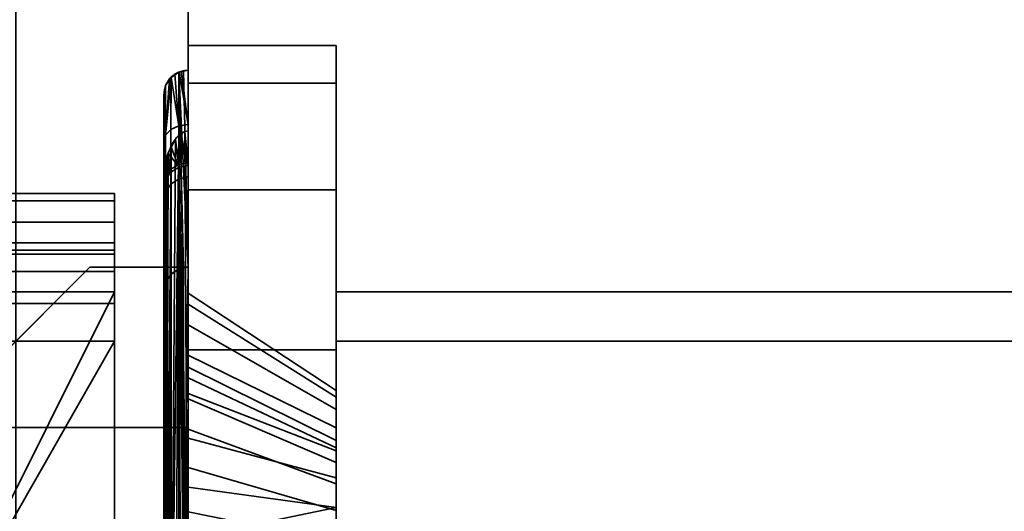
# Model space of a CAD drawing. Header units: millimetres. Extents: x -587 to 3688, y -115 to 120.
# Tile 87 of 246: x -412 to -392, y -28 to -18. Entities that reach past the tile are written whole.
import ezdxf

# ---------------------------------------------------------------- set-up
doc = ezdxf.new("R2010")
doc.units = ezdxf.units.MM
doc.layers.add('151', color=7, linetype='Continuous', true_color=0xffffff)

# ---------------------------------------------------------------- blocks, each defined once
blk = doc.blocks.new('UG_SURFACE_001')
at = {"layer": '151', "color": 252, "linetype": 'Continuous', "lineweight": 35}
for points in [[(587.5, -40, 2198), (587.5, 110, 2198), (-587.5, 110, 2198), (-587.5, -40, 2198)], [(-437.5, -40, 2048), (-437.5, 110, 2048), (437.5, 110, 2048), (437.5, -40, 2048)]]:
    blk.add_3dface(points, dxfattribs=at)
blk = doc.blocks.new('UG_SURFACE_008')
at = {"layer": '151', "color": 252, "linetype": 'Continuous', "lineweight": 35}
for points in [[(-406, -19, 1192), (-406, -19, 977), (-409, -19, 977), (-409, -19, 1092.25)], [(-409, -19, 1092.25), (-409, -19, 1192), (-406, -19, 1192)], [(-409, -19, 977), (-406, -19, 977), (-406, -19.761, 973.173), (-409, -19.761, 973.173)], [(-409, -19.761, 1195.827), (-406, -19.761, 1195.827), (-406, -19, 1192), (-409, -19, 1192)], [(-409, -26.784, 1009.654), (-409, -19, 977), (-409, -24.027, 980.523), (-409, -24.67, 982.5)], [(-409, -19, 977), (-409, -24.245, 978.455), (-409, -24.027, 980.523)], [(-409, -26.75, 1032), (-409, -19, 977), (-409, -25.527, 1013.523)], [(-409, -19, 977), (-409, -26.784, 1009.654), (-409, -25.745, 1011.455)], [(-409, -25.284, 976.654), (-409, -24.245, 978.455), (-409, -19, 977), (-409, -19.761, 973.173)], [(-409, -25.745, 1011.455), (-409, -25.527, 1013.523), (-409, -19, 977)], [(-409, -35.25, 1092.25), (-409, -19, 1092.25), (-409, -26.75, 1067), (-409, -35, 1067)], [(-409, -19.761, 1195.827), (-409, -19, 1192), (-409, -24.027, 1189.523), (-409, -24.67, 1191.5)], [(-409, -19, 1192), (-409, -32.5, 1148.5), (-409, -25.284, 1185.654), (-409, -24.245, 1187.455)], [(-409, -24.245, 1187.455), (-409, -24.027, 1189.523), (-409, -19, 1192)], [(-409, -19, 1192), (-409, -23.5, 1145), (-409, -32.5, 1145), (-409, -32.5, 1148.5)], [(-409, -19, 1192), (-409, -19, 1092.25), (-409, -23.5, 1121), (-409, -23.5, 1145)], [(-409, -19, 1092.25), (-409, -35.25, 1092.25), (-409, -35.25, 1117.5), (-409, -32.5, 1117.5)], [(-409, -32.5, 1117.5), (-409, -32.5, 1121), (-409, -23.5, 1121), (-409, -19, 1092.25)], [(-409, -26.75, 1032), (-409, -26.75, 1067), (-409, -19, 1092.25), (-409, -19, 977)], [(-406, -24, 1167.5), (-406, -19, 1192), (-406, -26.133, 1188.069), (-406, -26.76, 1186.983)], [(-406, -19, 977), (-406, -24, 1002.5), (-406, -26.39, 981.507), (-406, -26.002, 980.315)], [(-406, -19, 977), (-406, -24, 1058.875), (-406, -24, 1033.975)], [(-406, -19, 1192), (-406, -26.002, 1189.315), (-406, -26.133, 1188.069)], [(-406, -26.002, 980.315), (-406, -26.133, 979.069), (-406, -19, 977)], [(-406, -19, 977), (-406, -19, 1192), (-406, -24, 1091.25), (-406, -24, 1058.875)], [(-406, -19, 1192), (-406, -24, 1110.1), (-406, -24, 1091.25)], [(-406, -19, 1192), (-406, -19.761, 1195.827), (-406, -26.39, 1190.507), (-406, -26.002, 1189.315)], [(-406, -26.133, 979.069), (-406, -26.76, 977.983), (-406, -19.761, 973.173), (-406, -19, 977)], [(-406, -19, 1192), (-406, -24, 1128.75), (-406, -24, 1110.1)], [(-406, -19, 1192), (-406, -24, 1167.5), (-406, -24, 1128.75)], [(-406, -24, 1033.975), (-406, -24, 1013.575), (-406, -19, 977)], [(-406, -24, 1013.575), (-406, -24, 1002.5), (-406, -19, 977)], [(-409, -19.761, 973.173), (-406, -19.761, 973.173), (-406, -21.929, 969.929), (-409, -21.929, 969.929)], [(-409, -21.929, 1199.071), (-406, -21.929, 1199.071), (-406, -19.761, 1195.827), (-409, -19.761, 1195.827)], [(-409, -26.966, 975.432), (-409, -25.284, 976.654), (-409, -19.761, 973.173), (-409, -21.929, 969.929)], [(-409, -21.929, 1199.071), (-409, -19.761, 1195.827), (-409, -24.67, 1191.5), (-409, -26.061, 1193.045)], [(-406, -21.929, 969.929), (-406, -19.761, 973.173), (-406, -26.76, 977.983), (-406, -27.774, 977.246)], [(-406, -27.228, 1191.439), (-406, -26.39, 1190.507), (-406, -19.761, 1195.827), (-406, -21.929, 1199.071)], [(-409, -21.929, 969.929), (-406, -21.929, 969.929), (-406, -25.173, 967.761), (-409, -25.173, 967.761)], [(-409, -25.173, 1201.239), (-406, -25.173, 1201.239), (-406, -21.929, 1199.071), (-409, -21.929, 1199.071)], [(-409, -21.929, 969.929), (-409, -25.173, 967.761), (-409, -26.966, 975.432)], [(-409, -25.173, 1201.239), (-409, -21.929, 1199.071), (-409, -26.061, 1193.045), (-409, -27.96, 1193.891)], [(-406, -27.774, 977.246), (-406, -25.173, 967.761), (-406, -21.929, 969.929)], [(-406, -21.929, 1199.071), (-406, -25.173, 1201.239), (-406, -28.373, 1191.948), (-406, -27.228, 1191.439)], [(-420, -32.5, 1121), (-411, -23.5, 1121), (-409, -23.5, 1121), (-409, -32.5, 1121)], [(-411, -23.5, 1145), (-420, -32.5, 1145), (-409, -32.5, 1145), (-409, -23.5, 1145)], [(-420, -32.5, 1145), (-411, -23.5, 1145), (-411, -23.5, 1121), (-420, -32.5, 1121)], [(-411, -23.5, 1121), (-411, -23.5, 1145), (-409, -23.5, 1145), (-409, -23.5, 1121)], [(-406, -26.133, 1188.069), (-406, -26.002, 1189.315), (-409, -24.027, 1189.523), (-409, -24.245, 1187.455)], [(-406, -26.002, 1189.315), (-406, -26.39, 1190.507), (-409, -24.67, 1191.5), (-409, -24.027, 1189.523)], [(-406, -26.133, 979.069), (-406, -26.002, 980.315), (-409, -24.027, 980.523), (-409, -24.245, 978.455)], [(-406, -26.002, 980.315), (-406, -26.39, 981.507), (-409, -24.67, 982.5), (-409, -24.027, 980.523)], [(-356.025, -24, 1167.5), (-406, -24, 1167.5), (-406, -37, 1167.5), (-324, -37, 1167.5)], [(-324, -37, 1002.5), (-406, -37, 1002.5), (-406, -24, 1002.5), (-356.025, -24, 1002.5)], [(-406, -26.76, 1186.983), (-406, -27.774, 1186.246), (-406, -24, 1167.5)], [(-406, -24, 1002.5), (-406, -27.228, 982.439), (-406, -26.39, 981.507)], [(-406, -24, 1002.5), (-406, -37, 1002.5), (-406, -29.627, 982.948), (-406, -28.373, 982.948)], [(-406, -28.373, 982.948), (-406, -27.228, 982.439), (-406, -24, 1002.5)], [(-406, -37, 1167.5), (-406, -24, 1167.5), (-406, -27.774, 1186.246), (-406, -29, 1185.986)], [(-406, -24, 1091.25), (-406, -24, 1110.1), (-366.68, -24, 1104.387), (-366.519, -24, 1102.857)], [(-406, -24, 1110.1), (-365.175, -24, 1106.993), (-366.204, -24, 1105.85)], [(-366.204, -24, 1105.85), (-366.68, -24, 1104.387), (-406, -24, 1110.1)], [(-406, -24, 1110.1), (-356.025, -24, 1110.1), (-362.231, -24, 1107.619), (-363.769, -24, 1107.619)], [(-406, -24, 1091.25), (-365.75, -24, 1101.524), (-364.505, -24, 1100.62)], [(-363.769, -24, 1107.619), (-365.175, -24, 1106.993), (-406, -24, 1110.1)], [(-366.519, -24, 1102.857), (-365.75, -24, 1101.524), (-406, -24, 1091.25)], [(-364.505, -24, 1100.62), (-363, -24, 1100.3), (-356.025, -24, 1091.25), (-406, -24, 1091.25)], [(-406, -24, 1013.575), (-406, -24, 1033.975), (-366.68, -24, 1023.887), (-366.519, -24, 1022.357)], [(-406, -24, 1033.975), (-365.175, -24, 1026.493), (-366.204, -24, 1025.35)], [(-366.204, -24, 1025.35), (-366.68, -24, 1023.887), (-406, -24, 1033.975)], [(-406, -24, 1013.575), (-365.75, -24, 1021.024), (-364.505, -24, 1020.12)], [(-363.769, -24, 1027.119), (-365.175, -24, 1026.493), (-406, -24, 1033.975), (-356.025, -24, 1033.975)], [(-366.519, -24, 1022.357), (-365.75, -24, 1021.024), (-406, -24, 1013.575)], [(-364.505, -24, 1020.12), (-363, -24, 1019.8), (-356.025, -24, 1013.575), (-406, -24, 1013.575)], [(-406, -24, 1002.5), (-406, -24, 1013.575), (-356.025, -24, 1013.575), (-356.025, -24, 1002.5)], [(-406, -24, 1033.975), (-406, -24, 1058.875), (-356.025, -24, 1058.875), (-356.025, -24, 1033.975)], [(-406, -24, 1058.875), (-406, -24, 1091.25), (-356.025, -24, 1091.25), (-356.025, -24, 1058.875)], [(-406, -24, 1110.1), (-406, -24, 1128.75), (-356.025, -24, 1128.75), (-356.025, -24, 1110.1)], [(-406, -24, 1128.75), (-406, -24, 1167.5), (-356.025, -24, 1167.5), (-356.025, -24, 1128.75)], [(-406, -26.76, 1186.983), (-406, -26.133, 1188.069), (-409, -24.245, 1187.455), (-409, -25.284, 1185.654)], [(-406, -26.76, 977.983), (-406, -26.133, 979.069), (-409, -24.245, 978.455), (-409, -25.284, 976.654)], [(-406, -26.39, 1190.507), (-406, -27.228, 1191.439), (-409, -26.061, 1193.045), (-409, -24.67, 1191.5)], [(-406, -26.39, 981.507), (-406, -27.228, 982.439), (-409, -26.061, 984.045), (-409, -24.67, 982.5)], [(-409, -24.67, 982.5), (-409, -26.061, 984.045), (-409, -26.784, 1009.654)], [(-409, -25.173, 967.761), (-406, -25.173, 967.761), (-406, -29, 967), (-409, -29, 967)], [(-409, -29, 1202), (-406, -29, 1202), (-406, -25.173, 1201.239), (-409, -25.173, 1201.239)], [(-409, -25.173, 967.761), (-409, -29, 967), (-409, -29, 975), (-409, -26.966, 975.432)], [(-409, -27.96, 1193.891), (-409, -29, 1194), (-409, -29, 1202), (-409, -25.173, 1201.239)], [(-356.025, -25, 1003.5), (-406, -25, 1003.5), (-406, -37, 1003.5), (-356.025, -37, 1003.5)], [(-356.025, -37, 1166.5), (-406, -37, 1166.5), (-406, -25, 1166.5), (-356.025, -25, 1166.5)], [(-406, -25, 1033.975), (-406, -29.771, 1016.428), (-406, -28.44, 1015.835)], [(-406, -28.44, 1015.835), (-406, -27.465, 1014.752), (-406, -25, 1033.975)], [(-406, -37, 1033.975), (-406, -31.229, 1016.428), (-406, -29.771, 1016.428), (-406, -25, 1033.975)], [(-406, -37, 1126.75), (-406, -37, 1108.1), (-406, -25, 1110.1), (-406, -25, 1128.75)], [(-406, -25, 1091.25), (-406, -25, 1110.1), (-406, -37, 1108.1), (-406, -37, 1099.9)], [(-406, -25, 1003.5), (-406, -25, 1013.575), (-406, -27.167, 1011.917), (-406, -27.896, 1010.655)], [(-406, -27.465, 1014.752), (-406, -27.015, 1013.366), (-406, -25, 1013.575), (-406, -25, 1033.975)], [(-406, -25, 1033.975), (-406, -25, 1058.875), (-406, -37, 1033.975)], [(-406, -37, 1099.9), (-406, -37, 1093.25), (-406, -25, 1091.25)], [(-406, -27.015, 1013.366), (-406, -27.167, 1011.917), (-406, -25, 1013.575)], [(-406, -25, 1128.75), (-406, -25, 1166.5), (-406, -37, 1166.5), (-406, -37, 1126.75)], [(-406, -25, 1058.875), (-406, -25, 1091.25), (-406, -37, 1093.25), (-406, -37, 1033.975)], [(-406, -37, 1003.5), (-406, -25, 1003.5), (-406, -30.5, 1009.496), (-406, -31.925, 1009.799)], [(-406, -27.896, 1010.655), (-406, -29.075, 1009.799), (-406, -25, 1003.5)], [(-406, -29.075, 1009.799), (-406, -30.5, 1009.496), (-406, -25, 1003.5)], [(-356.025, -25, 1110.1), (-406, -25, 1110.1), (-363.769, -25, 1107.619), (-362.231, -25, 1107.619)], [(-406, -25, 1110.1), (-365.175, -25, 1106.993), (-363.769, -25, 1107.619)], [(-406, -25, 1110.1), (-366.68, -25, 1104.387), (-366.204, -25, 1105.85)], [(-406, -25, 1091.25), (-365.75, -25, 1101.524), (-366.519, -25, 1102.857)], [(-366.519, -25, 1102.857), (-366.68, -25, 1104.387), (-406, -25, 1110.1), (-406, -25, 1091.25)], [(-366.204, -25, 1105.85), (-365.175, -25, 1106.993), (-406, -25, 1110.1)], [(-406, -25, 1091.25), (-356.025, -25, 1091.25), (-363, -25, 1100.3), (-364.505, -25, 1100.62)], [(-364.505, -25, 1100.62), (-365.75, -25, 1101.524), (-406, -25, 1091.25)], [(-356.025, -25, 1033.975), (-406, -25, 1033.975), (-365.175, -25, 1026.493), (-363.769, -25, 1027.119)], [(-406, -25, 1033.975), (-366.68, -25, 1023.887), (-366.204, -25, 1025.35)], [(-406, -25, 1013.575), (-365.75, -25, 1021.024), (-366.519, -25, 1022.357)], [(-366.519, -25, 1022.357), (-366.68, -25, 1023.887), (-406, -25, 1033.975), (-406, -25, 1013.575)], [(-366.204, -25, 1025.35), (-365.175, -25, 1026.493), (-406, -25, 1033.975)], [(-406, -25, 1013.575), (-356.025, -25, 1013.575), (-363, -25, 1019.8), (-364.505, -25, 1020.12)], [(-364.505, -25, 1020.12), (-365.75, -25, 1021.024), (-406, -25, 1013.575)], [(-356.025, -25, 1003.5), (-356.025, -25, 1013.575), (-406, -25, 1013.575), (-406, -25, 1003.5)], [(-356.025, -25, 1033.975), (-356.025, -25, 1058.875), (-406, -25, 1058.875), (-406, -25, 1033.975)], [(-356.025, -25, 1058.875), (-356.025, -25, 1091.25), (-406, -25, 1091.25), (-406, -25, 1058.875)], [(-356.025, -25, 1110.1), (-356.025, -25, 1128.75), (-406, -25, 1128.75), (-406, -25, 1110.1)], [(-356.025, -25, 1128.75), (-356.025, -25, 1166.5), (-406, -25, 1166.5), (-406, -25, 1128.75)], [(-406, -29.627, 1191.948), (-406, -28.373, 1191.948), (-406, -25.173, 1201.239), (-406, -29, 1202)], [(-406, -27.774, 977.246), (-406, -29, 976.986), (-406, -29, 967), (-406, -25.173, 967.761)], [(-406, -27.774, 1186.246), (-406, -26.76, 1186.983), (-409, -25.284, 1185.654), (-409, -26.966, 1184.432)], [(-406, -27.774, 977.246), (-406, -26.76, 977.983), (-409, -25.284, 976.654), (-409, -26.966, 975.432)], [(-409, -26.966, 1184.432), (-409, -25.284, 1185.654), (-409, -32.5, 1148.5)], [(-406, -27.167, 1011.917), (-406, -27.015, 1013.366), (-409, -25.527, 1013.523), (-409, -25.745, 1011.455)], [(-406, -27.015, 1013.366), (-406, -27.465, 1014.752), (-409, -26.17, 1015.5), (-409, -25.527, 1013.523)], [(-409, -25.527, 1013.523), (-409, -26.17, 1015.5), (-409, -26.75, 1032)], [(-406, -27.896, 1010.655), (-406, -27.167, 1011.917), (-409, -25.745, 1011.455), (-409, -26.784, 1009.654)], [(-406, -27.228, 1191.439), (-406, -28.373, 1191.948), (-409, -27.96, 1193.891), (-409, -26.061, 1193.045)], [(-406, -27.228, 982.439), (-406, -28.373, 982.948), (-409, -27.96, 984.891), (-409, -26.061, 984.045)], [(-409, -26.784, 1009.654), (-409, -26.061, 984.045), (-409, -27.96, 984.891)], [(-406, -27.465, 1014.752), (-406, -28.44, 1015.835), (-409, -27.561, 1017.045), (-409, -26.17, 1015.5)], [(-409, -26.75, 1032), (-409, -26.17, 1015.5), (-409, -27.561, 1017.045)], [(-409, -26.75, 1032), (-424, -26.75, 1032), (-424, -26.75, 1067), (-409, -26.75, 1067)], [(-409, -35, 1032), (-424, -35, 1032), (-424, -26.75, 1032), (-409, -26.75, 1032)], [(-409, -26.75, 1067), (-424, -26.75, 1067), (-424, -35, 1067), (-409, -35, 1067)], [(-409, -26.75, 1032), (-409, -29.46, 1017.891), (-409, -30.5, 1018)], [(-409, -30.5, 1018), (-409, -31.54, 1017.891), (-409, -35, 1032), (-409, -26.75, 1032)], [(-409, -26.75, 1032), (-409, -27.561, 1017.045), (-409, -29.46, 1017.891)], [(-406, -29.075, 1009.799), (-406, -27.896, 1010.655), (-409, -26.784, 1009.654), (-409, -28.466, 1008.432)], [(-409, -27.96, 984.891), (-409, -29, 985), (-409, -28.466, 1008.432), (-409, -26.784, 1009.654)], [(-406, -29, 1185.986), (-406, -27.774, 1186.246), (-409, -26.966, 1184.432), (-409, -29, 1184)], [(-406, -29, 976.986), (-406, -27.774, 977.246), (-409, -26.966, 975.432), (-409, -29, 975)], [(-409, -29, 1184), (-409, -26.966, 1184.432), (-409, -32.5, 1148.5)], [(-406, -28.44, 1015.835), (-406, -29.771, 1016.428), (-409, -29.46, 1017.891), (-409, -27.561, 1017.045)], [(-409, -29, 1194), (-409, -27.96, 1193.891), (-406, -28.373, 1191.948)], [(-409, -29, 985), (-409, -27.96, 984.891), (-406, -28.373, 982.948)], [(-406, -28.373, 1191.948), (-406, -29.627, 1191.948), (-409, -29, 1194)], [(-406, -28.373, 982.948), (-406, -29.627, 982.948), (-409, -29, 985)]]:
    blk.add_3dface(points, dxfattribs=at)
blk = doc.blocks.new('UG_SURFACE_009')
at = {"layer": '151', "color": 43, "linetype": 'Continuous', "lineweight": 35}
for points in [[(-409, 0, 2017), (-409, -49, 2017), (409, -49, 2017), (409, 0, 2017)], [(-409, 0, 2017), (-409, 0, 2), (-409, -19.5, 23.5), (-409, -19.5, 24.884)], [(-409, -49, 2017), (-409, 0, 2017), (-409, -20.732, 30.5), (-409, -33.268, 30.5)], [(-409, -20.732, 30.5), (-409, 0, 2017), (-409, -19.5, 24.884)], [(-409, -19.5, 23.5), (-409, 0, 2), (-409, -2), (-409, -23.5, 12.5)], [(-409, -47), (-409, -2), (409, -2), (409, -47)], [(-409, -2), (-409, -47), (-409, -30.5, 12.5), (-409, -23.5, 12.5)], [(-409.191, -19.538, 23.538), (-409.191, -23.538, 23.538), (-409.354, -23.646, 23.646), (-409.354, -19.646, 23.646)], [(-409.191, -19.538, 23.538), (-409.351, -19.65, 24.785), (-409.274, -19.582, 24.83)], [(-409.191, -20.628, 25.579), (-409.274, -19.582, 24.83), (-409.351, -19.65, 24.785)], [(-409.274, -19.582, 24.83), (-409.189, -19.542, 24.856), (-409.191, -19.538, 23.538)], [(-409.191, -20.628, 25.579), (-409.189, -19.542, 24.856), (-409.274, -19.582, 24.83)], [(-409.191, -19.538, 23.538), (-409.098, -19.51, 23.51), (-409, -23.5, 23.5)], [(-409, -23.5, 23.5), (-409.098, -23.51, 23.51), (-409.191, -19.538, 23.538)], [(-409.098, -23.51, 23.51), (-409.191, -23.538, 23.538), (-409.191, -19.538, 23.538)], [(-409.191, -20.628, 25.579), (-409.189, -19.542, 24.856), (-409.189, -19.542, 24.856)], [(-409.189, -19.542, 24.856), (-409.191, -20.628, 25.579), (-409, -20.602, 25.606)], [(-409, -19.5, 23.5), (-409.189, -19.542, 24.856), (-409.145, -19.522, 24.87)], [(-409.189, -19.542, 24.856), (-409, -19.5, 23.5), (-409.098, -19.51, 23.51)], [(-409, -20.602, 25.606), (-409.145, -19.522, 24.87), (-409.189, -19.542, 24.856)], [(-409.145, -19.522, 24.87), (-409, -19.5, 24.884), (-409, -19.5, 23.5)], [(-409, -20.602, 25.606), (-409, -19.5, 24.884), (-409.145, -19.522, 24.87)], [(-409.098, -19.51, 23.51), (-409, -19.5, 23.5), (-409, -23.5, 23.5)], [(-409, -21.43, 29.383), (-409, -19.5, 24.884), (-409, -20.602, 25.606)], [(-409, -23.5, 12.5), (-409, -23.5, 23.5), (-409, -19.5, 23.5)], [(-409, -21.43, 29.383), (-409, -20.732, 30.5), (-409, -19.5, 24.884)], [(-409.354, -19.646, 23.646), (-409.354, -23.646, 23.646), (-409.462, -23.809, 23.809), (-409.462, -19.809, 23.809)], [(-409.462, -20.816, 25.384), (-409.351, -19.65, 24.785), (-409.382, -19.677, 24.767)], [(-409.351, -19.65, 24.785), (-409.462, -20.816, 25.384), (-409.354, -20.703, 25.501)], [(-409.382, -19.677, 24.767), (-409.461, -19.809, 24.683), (-409.462, -20.816, 25.384)], [(-409.354, -19.646, 23.646), (-409.461, -19.809, 24.683), (-409.382, -19.677, 24.767)], [(-409.382, -19.677, 24.767), (-409.351, -19.65, 24.785), (-409.354, -19.646, 23.646)], [(-409.354, -20.703, 25.501), (-409.351, -19.65, 24.785), (-409.351, -19.65, 24.785)], [(-409.351, -19.65, 24.785), (-409.354, -20.703, 25.501), (-409.191, -20.628, 25.579)], [(-409.462, -19.809, 23.809), (-409.462, -23.809, 23.809), (-409.5, -24, 24), (-409.5, -20, 24)], [(-409.462, -19.809, 23.809), (-409.5, -19.996, 24.567), (-409.464, -19.815, 24.68)], [(-409.5, -19.996, 24.567), (-409.462, -19.809, 23.809), (-409.5, -20, 24)], [(-409.464, -19.815, 24.68), (-409.5, -19.996, 24.567), (-409.462, -20.816, 25.384)], [(-409.5, -20, 24), (-409.5, -20, 24.565), (-409.5, -19.996, 24.567)], [(-409.462, -20.816, 25.384), (-409.5, -19.996, 24.567), (-409.5, -20, 24.565)], [(-409.464, -19.815, 24.68), (-409.461, -19.809, 24.683), (-409.462, -19.809, 23.809)], [(-409.462, -20.816, 25.384), (-409.461, -19.809, 24.683), (-409.464, -19.815, 24.68)], [(-409.462, -20.816, 25.384), (-409.461, -19.809, 24.683), (-409.461, -19.809, 24.683)], [(-409.5, -20.949, 25.247), (-409.5, -20, 24.565), (-409.5, -20, 24), (-409.5, -24, 24)], [(-409.5, -20, 24.565), (-409.5, -20.949, 25.247), (-409.462, -20.816, 25.384)], [(-409.462, -20.816, 25.384), (-409.462, -21.658, 26.598), (-409.354, -21.509, 26.663), (-409.354, -20.703, 25.501)], [(-409.354, -20.703, 25.501), (-409.354, -21.509, 26.663), (-409.191, -21.41, 26.706), (-409.191, -20.628, 25.579)], [(-409.191, -20.628, 25.579), (-409.191, -21.41, 26.706), (-409, -21.375, 26.721), (-409, -20.602, 25.606)], [(-409.155, -20.788, 30.475), (-409.19, -20.824, 30.459), (-409, -33.268, 30.5)], [(-409.19, -20.824, 30.459), (-409.155, -20.788, 30.475), (-409, -21.43, 29.383)], [(-409.074, -20.745, 30.495), (-409.155, -20.788, 30.475), (-409, -33.268, 30.5)], [(-409, -21.43, 29.383), (-409.155, -20.788, 30.475), (-409.074, -20.745, 30.495)], [(-409, -33.268, 30.5), (-409, -20.732, 30.5), (-409.074, -20.745, 30.495)], [(-409.074, -20.745, 30.495), (-409, -20.732, 30.5), (-409, -21.43, 29.383)], [(-409, -20.602, 25.606), (-409, -21.375, 26.721), (-409, -21.666, 28.047), (-409, -21.43, 29.383)], [(-409.5, -20.949, 25.247), (-409.5, -21.833, 26.521), (-409.462, -21.658, 26.598), (-409.462, -20.816, 25.384)], [(-409.5, -24, 24), (-409.5, -30, 24), (-409.5, -21.833, 26.521), (-409.5, -20.949, 25.247)], [(-409.263, -20.898, 30.425), (-409.347, -21.06, 30.347), (-409.347, -32.94, 30.347), (-409.346, -32.941, 30.347)], [(-409.191, -21.466, 29.397), (-409.347, -21.06, 30.347), (-409.263, -20.898, 30.425)], [(-409.19, -20.824, 30.459), (-409.346, -32.941, 30.347), (-409.263, -33.102, 30.425)], [(-409.346, -32.941, 30.347), (-409.19, -20.824, 30.459), (-409.263, -20.898, 30.425)], [(-409.263, -33.102, 30.425), (-409.19, -33.176, 30.459), (-409.19, -20.824, 30.459)], [(-409.263, -20.898, 30.425), (-409.19, -20.824, 30.459), (-409.191, -21.466, 29.397)], [(-409, -21.43, 29.383), (-409.191, -21.466, 29.397), (-409.19, -20.824, 30.459)], [(-409.19, -20.824, 30.459), (-409.19, -20.824, 30.459), (-409.191, -21.466, 29.397)], [(-409.19, -20.824, 30.459), (-409.155, -33.212, 30.475), (-409.074, -33.255, 30.495)], [(-409.19, -20.824, 30.459), (-409.19, -33.176, 30.459), (-409.155, -33.212, 30.475)], [(-409.074, -33.255, 30.495), (-409, -33.268, 30.5), (-409.19, -20.824, 30.459)], [(-409.347, -21.06, 30.347), (-409.441, -32.638, 30.186), (-409.407, -32.825, 30.29)], [(-409.441, -32.638, 30.186), (-409.347, -21.06, 30.347), (-409.407, -21.175, 30.29)], [(-409.407, -21.175, 30.29), (-409.441, -21.362, 30.186), (-409.441, -32.638, 30.186)], [(-409.441, -21.362, 30.186), (-409.407, -21.175, 30.29), (-409.354, -21.567, 29.436)], [(-409.407, -32.825, 30.29), (-409.347, -32.94, 30.347), (-409.347, -21.06, 30.347)], [(-409.407, -21.175, 30.29), (-409.347, -21.06, 30.347), (-409.191, -21.466, 29.397)], [(-409.191, -21.466, 29.397), (-409.354, -21.567, 29.436), (-409.407, -21.175, 30.29)], [(-409.441, -32.634, 30.184), (-409.441, -21.366, 30.184), (-409.5, -21.693, 30.002)], [(-409.5, -21.693, 30.002), (-409.441, -21.366, 30.184), (-409.462, -21.718, 29.494)], [(-409.354, -21.567, 29.436), (-409.462, -21.718, 29.494), (-409.441, -21.362, 30.186)], [(-409.441, -21.366, 30.184), (-409.441, -21.362, 30.186), (-409.462, -21.718, 29.494)], [(-409.441, -21.362, 30.186), (-409.441, -21.366, 30.184), (-409.441, -32.634, 30.184), (-409.441, -32.638, 30.186)], [(-409.191, -21.41, 26.706), (-409.191, -21.704, 28.046), (-409, -21.666, 28.047), (-409, -21.375, 26.721)], [(-409.462, -21.658, 26.598), (-409.462, -21.974, 28.04), (-409.354, -21.812, 28.044), (-409.354, -21.509, 26.663)], [(-409.462, -21.974, 28.04), (-409.462, -21.718, 29.494), (-409.354, -21.567, 29.436), (-409.354, -21.812, 28.044)], [(-409.354, -21.509, 26.663), (-409.354, -21.812, 28.044), (-409.191, -21.704, 28.046), (-409.191, -21.41, 26.706)], [(-409.354, -21.812, 28.044), (-409.354, -21.567, 29.436), (-409.191, -21.466, 29.397), (-409.191, -21.704, 28.046)], [(-409.191, -21.704, 28.046), (-409.191, -21.466, 29.397), (-409, -21.43, 29.383), (-409, -21.666, 28.047)], [(-409.5, -21.833, 26.521), (-409.5, -22.165, 28.036), (-409.462, -21.974, 28.04), (-409.462, -21.658, 26.598)], [(-409.5, -21.693, 30.002), (-409.5, -21.697, 30), (-409.5, -32.303, 30), (-409.5, -32.307, 30.002)], [(-409.5, -32.307, 30.002), (-409.441, -32.634, 30.184), (-409.5, -21.693, 30.002)], [(-409.5, -21.697, 30), (-409.5, -21.693, 30.002), (-409.462, -21.718, 29.494)], [(-409.5, -30, 24), (-409.5, -21.697, 30), (-409.5, -21.897, 29.563)], [(-409.5, -21.697, 30), (-409.5, -31.835, 28.036), (-409.5, -32.103, 29.563)], [(-409.5, -21.697, 30), (-409.5, -30, 24), (-409.5, -32.167, 26.521), (-409.5, -31.835, 28.036)], [(-409.5, -32.103, 29.563), (-409.5, -32.303, 30), (-409.5, -21.697, 30)], [(-409.462, -21.718, 29.494), (-409.5, -21.897, 29.563), (-409.5, -21.697, 30)], [(-409.5, -22.165, 28.036), (-409.5, -21.897, 29.563), (-409.462, -21.718, 29.494), (-409.462, -21.974, 28.04)], [(-409.5, -22.165, 28.036), (-409.5, -21.833, 26.521), (-409.5, -30, 24)], [(-409.5, -21.897, 29.563), (-409.5, -22.165, 28.036), (-409.5, -30, 24)], [(-409.191, -23.538, 12.538), (-409.191, -30.462, 12.538), (-409.354, -30.354, 12.646), (-409.354, -23.646, 12.646)], [(-409.191, -23.538, 23.538), (-409.191, -23.538, 12.538), (-409.354, -23.646, 12.646), (-409.354, -23.646, 23.646)], [(-409, -23.5, 23.5), (-409.098, -23.51, 12.51), (-409.191, -23.538, 12.538)], [(-409.191, -23.538, 12.538), (-409.098, -23.51, 23.51), (-409, -23.5, 23.5)], [(-409.098, -30.49, 12.51), (-409.191, -30.462, 12.538), (-409.191, -23.538, 12.538), (-409.098, -23.51, 12.51)], [(-409.191, -23.538, 12.538), (-409.191, -23.538, 23.538), (-409.098, -23.51, 23.51)], [(-409, -23.5, 12.5), (-409, -30.5, 12.5), (-409.098, -30.49, 12.51)], [(-409.098, -23.51, 12.51), (-409, -23.5, 12.5), (-409.098, -30.49, 12.51)], [(-409, -23.5, 23.5), (-409, -23.5, 12.5), (-409.098, -23.51, 12.51)], [(-409.354, -23.646, 12.646), (-409.354, -30.354, 12.646), (-409.462, -30.191, 12.809), (-409.462, -23.809, 12.809)], [(-409.354, -23.646, 23.646), (-409.354, -23.646, 12.646), (-409.462, -23.809, 12.809), (-409.462, -23.809, 23.809)], [(-409.462, -23.809, 12.809), (-409.462, -30.191, 12.809), (-409.5, -30, 13), (-409.5, -24, 13)], [(-409.462, -23.809, 23.809), (-409.462, -23.809, 12.809), (-409.5, -24, 13), (-409.5, -24, 24)], [(-409.5, -24, 24), (-409.5, -24, 13), (-409.5, -30, 13), (-409.5, -30, 24)]]:
    blk.add_3dface(points, dxfattribs=at)
blk = doc.blocks.new('UG_SURFACE_014')
at = {"layer": '151', "color": 6, "linetype": 'Continuous', "lineweight": 35}
for points in [[(-410.5, -22.152, 1026.235), (-415.5, -22.152, 1026.235), (-415.5, -22, 1027), (-410.5, -22, 1027)], [(-410.5, -22, 1027), (-415.5, -22, 1027), (-415.5, -22, 1073), (-410.5, -22, 1073)], [(-410.5, -22, 1073), (-415.5, -22, 1073), (-415.5, -22.152, 1073.765), (-410.5, -22.152, 1073.765)], [(-415.5, -35, 1027), (-415.5, -22, 1027), (-415.5, -24, 1025), (-415.5, -33, 1025)], [(-415.5, -22, 1027), (-415.5, -22.152, 1026.235), (-415.5, -22.586, 1025.586), (-415.5, -23.235, 1025.152)], [(-415.5, -23.235, 1025.152), (-415.5, -24, 1025), (-415.5, -22, 1027)], [(-415.5, -35, 1027), (-415.5, -35, 1040.566), (-415.5, -22, 1027)], [(-415.5, -35, 1040.566), (-415.5, -34, 1050), (-415.5, -22, 1073), (-415.5, -22, 1027)], [(-415.5, -22.152, 1073.765), (-415.5, -22, 1073), (-415.5, -34, 1050)], [(-410.5, -22.586, 1025.586), (-415.5, -22.586, 1025.586), (-415.5, -22.152, 1026.235), (-410.5, -22.152, 1026.235)], [(-410.5, -22.152, 1073.765), (-415.5, -22.152, 1073.765), (-415.5, -22.586, 1074.414), (-410.5, -22.586, 1074.414)], [(-415.5, -34, 1050), (-415.5, -23.235, 1074.848), (-415.5, -22.586, 1074.414), (-415.5, -22.152, 1073.765)], [(-410.5, -22, 1027), (-410.5, -24, 1025), (-410.5, -23.235, 1025.152)], [(-410.5, -35, 1073), (-410.5, -22, 1073), (-410.5, -24, 1075), (-410.5, -33, 1075)], [(-410.5, -22, 1073), (-410.5, -22.152, 1073.765), (-410.5, -22.586, 1074.414), (-410.5, -23.235, 1074.848)], [(-410.5, -22, 1027), (-410.5, -35, 1027), (-410.5, -33, 1025), (-410.5, -24, 1025)], [(-410.5, -23.235, 1074.848), (-410.5, -24, 1075), (-410.5, -22, 1073)], [(-410.5, -22, 1027), (-410.5, -35, 1040.566), (-410.5, -35, 1027)], [(-410.5, -35, 1073), (-410.5, -35, 1059.434), (-410.5, -22, 1073)], [(-410.5, -35, 1059.434), (-410.5, -35, 1040.566), (-410.5, -22, 1027), (-410.5, -22, 1073)], [(-410.5, -23.235, 1025.152), (-410.5, -22.586, 1025.586), (-410.5, -22.152, 1026.235), (-410.5, -22, 1027)], [(-410.5, -23.235, 1025.152), (-415.5, -23.235, 1025.152), (-415.5, -22.586, 1025.586), (-410.5, -22.586, 1025.586)], [(-410.5, -22.586, 1074.414), (-415.5, -22.586, 1074.414), (-415.5, -23.235, 1074.848), (-410.5, -23.235, 1074.848)], [(-415.5, -23, 1153), (-415.5, -25, 1155), (-415.5, -24.235, 1154.848)], [(-415.5, -23, 1153), (-415.5, -36, 1153), (-415.5, -34, 1155), (-415.5, -25, 1155)], [(-415.5, -36, 1120.566), (-415.5, -23, 1107), (-415.5, -23.152, 1106.235)], [(-415.5, -23, 1153), (-415.5, -36, 1139.434), (-415.5, -36, 1153)], [(-415.5, -23, 1153), (-415.5, -23, 1107), (-415.5, -36, 1120.566), (-415.5, -36, 1139.434)], [(-415.5, -24.235, 1154.848), (-415.5, -23.586, 1154.414), (-415.5, -23.152, 1153.765), (-415.5, -23, 1153)], [(-410.5, -23, 1107), (-415.5, -23, 1107), (-415.5, -23, 1153), (-410.5, -23, 1153)], [(-410.5, -23.152, 1106.235), (-415.5, -23.152, 1106.235), (-415.5, -23, 1107), (-410.5, -23, 1107)], [(-410.5, -23, 1153), (-415.5, -23, 1153), (-415.5, -23.152, 1153.765), (-410.5, -23.152, 1153.765)], [(-415.5, -23.152, 1106.235), (-415.5, -23.586, 1105.586), (-415.5, -24.235, 1105.152), (-415.5, -36, 1120.566)], [(-410.5, -23.586, 1105.586), (-415.5, -23.586, 1105.586), (-415.5, -23.152, 1106.235), (-410.5, -23.152, 1106.235)], [(-410.5, -23.152, 1153.765), (-415.5, -23.152, 1153.765), (-415.5, -23.586, 1154.414), (-410.5, -23.586, 1154.414)], [(-410.5, -23, 1107), (-410.5, -25, 1105), (-410.5, -24.235, 1105.152)], [(-410.5, -23, 1107), (-410.5, -36, 1107), (-410.5, -34, 1105), (-410.5, -25, 1105)], [(-410.5, -36, 1153), (-410.5, -23, 1153), (-410.5, -25, 1155), (-410.5, -34, 1155)], [(-410.5, -23, 1153), (-410.5, -23.152, 1153.765), (-410.5, -23.586, 1154.414), (-410.5, -24.235, 1154.848)], [(-410.5, -23, 1107), (-410.5, -36, 1120.566), (-410.5, -36, 1107)], [(-410.5, -24.235, 1154.848), (-410.5, -25, 1155), (-410.5, -23, 1153)], [(-410.5, -23, 1107), (-410.5, -23, 1153), (-410.5, -36, 1139.434), (-410.5, -36, 1120.566)], [(-410.5, -36, 1153), (-410.5, -36, 1139.434), (-410.5, -23, 1153)], [(-410.5, -24.235, 1105.152), (-410.5, -23.586, 1105.586), (-410.5, -23.152, 1106.235), (-410.5, -23, 1107)], [(-410.5, -24, 1025), (-415.5, -24, 1025), (-415.5, -23.235, 1025.152), (-410.5, -23.235, 1025.152)], [(-410.5, -23.235, 1074.848), (-415.5, -23.235, 1074.848), (-415.5, -24, 1075), (-410.5, -24, 1075)], [(-415.5, -34, 1050), (-415.5, -24, 1075), (-415.5, -23.235, 1074.848)], [(-410.5, -24.235, 1105.152), (-415.5, -24.235, 1105.152), (-415.5, -23.586, 1105.586), (-410.5, -23.586, 1105.586)], [(-410.5, -23.586, 1154.414), (-415.5, -23.586, 1154.414), (-415.5, -24.235, 1154.848), (-410.5, -24.235, 1154.848)], [(-410.5, -33, 1025), (-415.5, -33, 1025), (-415.5, -24, 1025), (-410.5, -24, 1025)], [(-410.5, -24, 1075), (-415.5, -24, 1075), (-415.5, -32, 1075), (-414.5, -32, 1075)], [(-415.5, -34, 1050), (-415.5, -35, 1050), (-415.5, -32, 1075), (-415.5, -24, 1075)], [(-414.5, -32, 1075), (-414.5, -33, 1075), (-410.5, -33, 1075), (-410.5, -24, 1075)], [(-415.5, -24.235, 1105.152), (-415.5, -25, 1105), (-415.5, -36, 1120.566)], [(-410.5, -25, 1105), (-415.5, -25, 1105), (-415.5, -24.235, 1105.152), (-410.5, -24.235, 1105.152)], [(-410.5, -24.235, 1154.848), (-415.5, -24.235, 1154.848), (-415.5, -25, 1155), (-410.5, -25, 1155)], [(-414.5, -32, 1105), (-415.5, -32, 1105), (-415.5, -25, 1105), (-410.5, -25, 1105)], [(-415.5, -34, 1155), (-410.5, -34, 1155), (-410.5, -25, 1155), (-415.5, -25, 1155)], [(-415.5, -25, 1105), (-415.5, -32, 1105), (-415.5, -36, 1107), (-415.5, -36, 1120.566)], [(-410.5, -25, 1105), (-410.5, -34, 1105), (-414.5, -34, 1105), (-414.5, -32, 1105)], [(-415.5, -32, 1105), (-414.5, -32, 1105), (-414.5, -32, 1075), (-415.5, -32, 1075)], [(-415.5, -32, 1105), (-415.5, -35, 1105.268), (-415.5, -35.414, 1105.586)], [(-415.5, -32, 1105), (-415.5, -32, 1075), (-415.5, -35, 1050), (-415.5, -35, 1105.268)], [(-415.5, -35.414, 1105.586), (-415.5, -35.848, 1106.235), (-415.5, -36, 1107), (-415.5, -32, 1105)], [(-414.5, -33, 1075), (-414.5, -32, 1075), (-414.5, -32, 1105), (-414.5, -34, 1105)], [(-415.5, -33, 1025), (-410.5, -33, 1025), (-410.5, -33.765, 1025.152), (-415.5, -33.765, 1025.152)], [(-415.5, -35, 1027), (-415.5, -33, 1025), (-415.5, -33.765, 1025.152)], [(-414.5, -33.765, 1074.848), (-410.5, -33.765, 1074.848), (-410.5, -33, 1075), (-414.5, -33, 1075)], [(-414.5, -34.765, 1105.152), (-414.5, -33.765, 1074.848), (-414.5, -33, 1075)], [(-414.5, -34, 1105), (-414.5, -34.765, 1105.152), (-414.5, -33, 1075)], [(-410.5, -35, 1073), (-410.5, -33, 1075), (-410.5, -33.765, 1074.848)], [(-410.5, -33.765, 1025.152), (-410.5, -33, 1025), (-410.5, -35, 1027)], [(-415.5, -33.765, 1025.152), (-410.5, -33.765, 1025.152), (-410.5, -34.414, 1025.586), (-415.5, -34.414, 1025.586)], [(-415.5, -33.765, 1025.152), (-415.5, -34.414, 1025.586), (-415.5, -34.848, 1026.235), (-415.5, -35, 1027)], [(-414.5, -34.414, 1074.414), (-410.5, -34.414, 1074.414), (-410.5, -33.765, 1074.848), (-414.5, -33.765, 1074.848)], [(-414.5, -35, 1105.268), (-414.5, -34.414, 1074.414), (-414.5, -33.765, 1074.848)], [(-414.5, -34.765, 1105.152), (-414.5, -35, 1105.268), (-414.5, -33.765, 1074.848)], [(-410.5, -35, 1027), (-410.5, -34.848, 1026.235), (-410.5, -34.414, 1025.586), (-410.5, -33.765, 1025.152)], [(-410.5, -33.765, 1074.848), (-410.5, -34.414, 1074.414), (-410.5, -34.848, 1073.765), (-410.5, -35, 1073)], [(-414.5, -34, 1050), (-414.5, -35, 1050), (-415.5, -35, 1050), (-415.5, -34, 1050)], [(-414.5, -34, 1050), (-415.5, -34, 1050), (-415.5, -35, 1040.566), (-410.5, -35, 1040.566)], [(-415.5, -34.765, 1154.848), (-410.5, -34.765, 1154.848), (-410.5, -34, 1155), (-415.5, -34, 1155)], [(-415.5, -34.765, 1154.848), (-415.5, -34, 1155), (-415.5, -36, 1153)], [(-414.5, -35, 1059.434), (-414.5, -35, 1050), (-414.5, -34, 1050)], [(-410.5, -35, 1059.434), (-414.5, -35, 1059.434), (-414.5, -34, 1050)], [(-414.5, -34, 1050), (-410.5, -35, 1040.566), (-410.5, -35, 1059.434)], [(-414.5, -34, 1105), (-410.5, -34, 1105), (-410.5, -34.765, 1105.152), (-414.5, -34.765, 1105.152)], [(-410.5, -36, 1153), (-410.5, -34, 1155), (-410.5, -34.765, 1154.848)], [(-410.5, -34.765, 1105.152), (-410.5, -34, 1105), (-410.5, -36, 1107)], [(-415.5, -34.414, 1025.586), (-410.5, -34.414, 1025.586), (-410.5, -34.848, 1026.235), (-415.5, -34.848, 1026.235)], [(-414.5, -34.848, 1073.765), (-410.5, -34.848, 1073.765), (-410.5, -34.414, 1074.414), (-414.5, -34.414, 1074.414)], [(-414.5, -34.848, 1073.765), (-414.5, -34.414, 1074.414), (-414.5, -35, 1105.268)], [(-415.5, -35.414, 1154.414), (-410.5, -35.414, 1154.414), (-410.5, -34.765, 1154.848), (-415.5, -34.765, 1154.848)], [(-415.5, -36, 1153), (-415.5, -35.848, 1153.765), (-415.5, -35.414, 1154.414), (-415.5, -34.765, 1154.848)], [(-410.5, -34.765, 1105.152), (-410.5, -35.414, 1105.586), (-414.5, -35, 1105.268)], [(-414.5, -35, 1105.268), (-414.5, -34.765, 1105.152), (-410.5, -34.765, 1105.152)], [(-410.5, -36, 1107), (-410.5, -35.848, 1106.235), (-410.5, -35.414, 1105.586), (-410.5, -34.765, 1105.152)], [(-410.5, -34.765, 1154.848), (-410.5, -35.414, 1154.414), (-410.5, -35.848, 1153.765), (-410.5, -36, 1153)], [(-415.5, -34.848, 1026.235), (-410.5, -34.848, 1026.235), (-410.5, -35, 1027), (-415.5, -35, 1027)], [(-414.5, -35, 1073), (-410.5, -35, 1073), (-410.5, -34.848, 1073.765), (-414.5, -34.848, 1073.765)], [(-414.5, -35, 1105.268), (-414.5, -35, 1073), (-414.5, -34.848, 1073.765)], [(-415.5, -35, 1027), (-410.5, -35, 1027), (-410.5, -35, 1040.566), (-415.5, -35, 1040.566)], [(-415.5, -35, 1105.268), (-414.5, -35, 1059.434), (-414.5, -35, 1073)], [(-415.5, -35, 1105.268), (-415.5, -35, 1050), (-414.5, -35, 1050), (-414.5, -35, 1059.434)], [(-414.5, -35, 1073), (-414.5, -35, 1105.268), (-415.5, -35, 1105.268)], [(-410.5, -35.414, 1105.586), (-415.5, -35.414, 1105.586), (-415.5, -35, 1105.268), (-414.5, -35, 1105.268)], [(-414.5, -35, 1059.434), (-410.5, -35, 1059.434), (-410.5, -35, 1073), (-414.5, -35, 1073)], [(-415.5, -35.414, 1105.586), (-410.5, -35.414, 1105.586), (-410.5, -35.848, 1106.235), (-415.5, -35.848, 1106.235)], [(-415.5, -35.848, 1153.765), (-410.5, -35.848, 1153.765), (-410.5, -35.414, 1154.414), (-415.5, -35.414, 1154.414)], [(-415.5, -35.848, 1106.235), (-410.5, -35.848, 1106.235), (-410.5, -36, 1107), (-415.5, -36, 1107)], [(-415.5, -36, 1153), (-410.5, -36, 1153), (-410.5, -35.848, 1153.765), (-415.5, -35.848, 1153.765)], [(-415.5, -36, 1107), (-410.5, -36, 1107), (-410.5, -36, 1120.566), (-415.5, -36, 1120.566)], [(-415.5, -36, 1120.566), (-410.5, -36, 1120.566), (-410.5, -36, 1139.434), (-415.5, -36, 1139.434)], [(-410.5, -36, 1153), (-415.5, -36, 1153), (-415.5, -36, 1139.434), (-410.5, -36, 1139.434)]]:
    blk.add_3dface(points, dxfattribs=at)
blk = doc.blocks.new('UG_SURFACE_015')
at = {"layer": '151', "color": 252, "linetype": 'Continuous', "lineweight": 35}
for points in [[(-414, -46.92, 2022.5), (414, -46.92, 2022.5), (414, 13.92, 2022.5), (-414, 13.92, 2022.5)], [(-412.5, -46.92, 2021), (-412.5, 13.92, 2021), (412.5, 13.92, 2021), (412.5, -46.92, 2021)]]:
    blk.add_3dface(points, dxfattribs=at)

msp = doc.modelspace()

# ---------------------------------------------------------------- linework, layer by layer
at = {"layer": '151', "color": 252, "linetype": 'Continuous', "lineweight": -3, "true_color": 0x939598}
for p, q in [((-409, 0, 2017), (-409, -49, 2017)), ((-409, -2), (-409, -47)), ((-409, -19, 977), (-406, -19, 977)), ((-409, -19, 977), (-409, -19, 1192)), ((-409, -19, 1192), (-406, -19, 1192)), ((-406, -19, 977), (-406, -19, 1192)), ((-409, -19.5, 23.5), (-409, -19.5, 24.884)), ((-409, -23.5, 23.5), (-409, -19.5, 23.5)), ((-409.5, -20, 24.565), (-409.5, -20, 24)), ((-409.5, -20, 24), (-409.5, -24, 24)), ((-409, -20.732, 30.5), (-409, -33.268, 30.5)), ((-409.5, -32.303, 30), (-409.5, -21.697, 30)), ((-410.5, -22, 1027), (-415.5, -22, 1027)), ((-415.5, -22, 1073), (-410.5, -22, 1073)), ((-410.5, -22, 1073), (-410.5, -22, 1027)), ((-410.5, -23, 1107), (-415.5, -23, 1107)), ((-415.5, -23, 1153), (-410.5, -23, 1153)), ((-410.5, -23, 1153), (-410.5, -23, 1107)), ((-411, -23.5, 1145), (-420, -32.5, 1145)), ((-420, -32.5, 1121), (-411, -23.5, 1121)), ((-411, -23.5, 1121), (-411, -23.5, 1145)), ((-411, -23.5, 1145), (-409, -23.5, 1145)), ((-411, -23.5, 1121), (-409, -23.5, 1121)), ((-409, -23.5, 1121), (-409, -32.5, 1121)), ((-409, -23.5, 1145), (-409, -23.5, 1121)), ((-409, -32.5, 1145), (-409, -23.5, 1145)), ((-409, -30.5, 12.5), (-409, -23.5, 12.5)), ((-409, -23.5, 12.5), (-409, -23.5, 23.5)), ((-410.5, -24, 1075), (-415.5, -24, 1075)), ((-415.5, -24, 1025), (-410.5, -24, 1025)), ((-410.5, -33, 1075), (-410.5, -24, 1075)), ((-410.5, -24, 1025), (-410.5, -33, 1025)), ((-409.5, -24, 13), (-409.5, -30, 13)), ((-409.5, -24, 24), (-409.5, -24, 13)), ((-406, -37, 1002.5), (-406, -24, 1002.5)), ((-406, -24, 1002.5), (-324, -24, 1002.5)), ((-406, -24, 1002.5), (-406, -24, 1167.5)), ((-406, -24, 1167.5), (-406, -37, 1167.5)), ((-406, -24, 1167.5), (-324, -24, 1167.5)), ((-415.5, -25, 1105), (-410.5, -25, 1105)), ((-410.5, -25, 1155), (-415.5, -25, 1155)), ((-410.5, -25, 1105), (-410.5, -34, 1105)), ((-410.5, -34, 1155), (-410.5, -25, 1155)), ((-406, -25, 1003.5), (-324.414, -25, 1003.5)), ((-406, -37, 1003.5), (-406, -25, 1003.5)), ((-406, -25, 1003.5), (-406, -25, 1166.5)), ((-406, -25, 1166.5), (-324.414, -25, 1166.5)), ((-406, -25, 1166.5), (-406, -37, 1166.5)), ((-424, -26.75, 1032), (-409, -26.75, 1032)), ((-424, -26.75, 1067), (-409, -26.75, 1067)), ((-409, -35, 1067), (-409, -26.75, 1067)), ((-409, -26.75, 1032), (-409, -35, 1032)), ((-409, -26.75, 1067), (-409, -26.75, 1032))]:
    msp.add_line(p, q, dxfattribs=at)
at = {"layer": '151', "color": 252, "linetype": 'Continuous', "lineweight": -3, "true_color": 0x939598, "extrusion": (1, 0, 0)}
for centre in [(-29, 1189, -409), (-29, 980, -409), (-30.5, 1013, -409)]:
    msp.add_circle(centre, 5, dxfattribs=at)
at = {"layer": '151', "color": 252, "linetype": 'Continuous', "lineweight": -3, "true_color": 0x939598, "extrusion": (-1, 0, 0)}
for centre, radius in [((29, 1189, 406), 3.014), ((29, 980, 406), 3.014), ((30.5, 1013, 406), 3.504)]:
    msp.add_circle(centre, radius, dxfattribs=at)
at = {"layer": '151', "color": 252, "linetype": 'Continuous', "lineweight": -3, "true_color": 0x939598, "extrusion": (1, 0, 0)}
for centre, radius, start, end in [((-29, 977, -409), 10, 180, 0), ((-29, 1192, -409), 10, 0, 180), ((-29, 1192, -406), 10, 0, 180), ((-29, 977, -406), 10, 180, 0), ((-18.166, 28.12, -409.5), 4, 151.9639, 242.7144), ((-24, 1073, -410.5), 2, 0, 90), ((-24, 1027, -410.5), 2, 270, 0), ((-25, 1107, -410.5), 2, 270, 0), ((-25, 1153, -410.5), 2, 0, 90)]:
    msp.add_arc(centre, radius, start, end, dxfattribs=at)
at = {"layer": '151', "color": 252, "linetype": 'Continuous', "lineweight": -3, "true_color": 0x939598, "extrusion": (-1, 0, 0)}
msp.add_arc((18.166, 28.12, 409), 3.5, 292.3993, 42.8462, dxfattribs=at)
at = {"layer": '151', "color": 252, "linetype": 'Continuous', "lineweight": -3, "true_color": 0x939598, "extrusion": (0, 0.707107, 0.707107)}
for centre in [(-409, -20, 24), (-409, -24, 13), (-409, -24, 24)]:
    msp.add_ellipse(centre, major_axis=(0, -0.5, 0.5), ratio=0.707107, start_param=3.141593, end_param=4.712389, dxfattribs=at)
at = {"layer": '151', "color": 252, "linetype": 'Continuous', "lineweight": -3, "true_color": 0x939598}
for points, knots in [([(-409, -19.5, 24.884), (-409.049, -19.5, 24.884), (-409.099, -19.508, 24.879), (-409.192, -19.536, 24.86), (-409.235, -19.556, 24.846), (-409.315, -19.609, 24.812), (-409.352, -19.641, 24.791), (-409.417, -19.719, 24.74), (-409.445, -19.766, 24.71), (-409.487, -19.873, 24.643), (-409.499, -19.934, 24.605), (-409.5, -19.997, 24.567), (-409.5, -19.999, 24.566), (-409.5, -20, 24.565)], [0, 0, 0, 0, 0.172833, 0.172833, 0.344836, 0.344836, 0.528241, 0.528241, 0.741578, 0.741578, 0.994451, 0.994451, 1, 1, 1, 1]), ([(-409.5, -21.697, 30), (-409.5, -21.696, 30.001), (-409.5, -21.694, 30.002), (-409.499, -21.522, 30.105), (-409.469, -21.345, 30.203), (-409.372, -21.079, 30.339), (-409.327, -20.983, 30.386), (-409.232, -20.858, 30.444), (-409.197, -20.819, 30.462), (-409.131, -20.77, 30.483), (-409.103, -20.755, 30.49), (-409.05, -20.737, 30.498), (-409.025, -20.732, 30.5), (-409, -20.732, 30.5)], [0, 0, 0, 0, 0.0037, 0.0037, 0.475418, 0.475418, 0.742572, 0.742572, 0.868357, 0.868357, 0.941855, 0.941855, 1, 1, 1, 1])]:
    msp.add_open_spline(points, degree=3, knots=knots, dxfattribs=at)

# ---------------------------------------------------------------- block references
for name in ['UG_SURFACE_015', 'UG_SURFACE_001', 'UG_SURFACE_009', 'UG_SURFACE_008', 'UG_SURFACE_014']:
    msp.add_blockref(name, (0, 0), dxfattribs=at)

doc.saveas('drawing.dxf')
